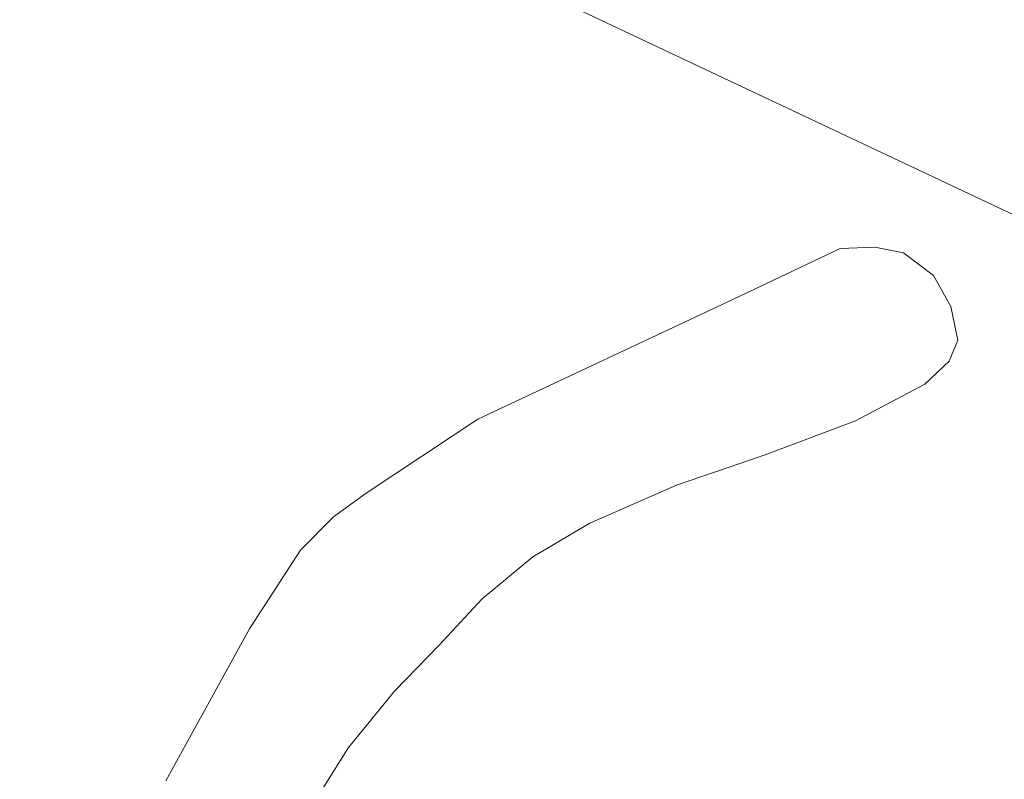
# Model space of a CAD drawing. Header units: metres. Extents: x 185049 to 189876, y 349292 to 352302.
# Tile 36 of 256: x 186629 to 186838, y 351175 to 351336. Entities that reach past the tile are written whole.
import ezdxf

# ---------------------------------------------------------------- set-up
doc = ezdxf.new("R2010")
doc.units = ezdxf.units.M
doc.layers.add('B-WE-GW-GROND_ZAND-GV', color=7, linetype='Continuous', lineweight=18)
doc.layers.add('B-WE-OG-WATER_POEL-GV', color=7, linetype='Continuous', lineweight=18)

msp = doc.modelspace()

# ---------------------------------------------------------------- linework, layer by layer
at = {"layer": 'B-WE-GW-GROND_ZAND-GV'}
msp.add_polyline3d([(186659.9898, 351175.1238, 20.932), (186677.7378, 351207.3582, 20.932), (186688.5503, 351224.0263, 20.932), (186695.4966, 351231.0821, 20.932), (186702.4142, 351236.1058, 20.932), (186726.132, 351251.8177, 20.932), (186780.2749, 351277.1942, 20.932), (186802.8951, 351287.9368, 20.932), (186810.2183, 351288.2374, 20.932), (186816.2875, 351287.0415, 20.932), (186822.7031, 351282.2661, 20.932), (186826.3395, 351275.6421, 20.932), (186827.8578, 351268.4999, 20.932), (186826.0215, 351264.1061, 20.932), (186820.8185, 351259.2005, 20.932), (186806.1242, 351251.444, 20.932), (186786.9878, 351244.2187, 20.932), (186768.2352, 351237.7747, 20.932), (186749.8576, 351229.7409, 20.932), (186737.7474, 351222.6273, 20.932), (186727.0485, 351213.7068, 20.932), (186717.8061, 351203.8049, 20.932), (186708.4587, 351194.1365, 20.932), (186698.6795, 351182.1628, 20.932), (186681.0099, 351153.9503, 20.932)], dxfattribs=at)
at = {"layer": 'B-WE-OG-WATER_POEL-GV'}
for points in [[(186900.965, 351266.175, 20.942), (186581.931, 351416.741, 20.947)], [(186581.931, 351416.741, 20.947), (186900.965, 351266.175, 20.942)], [(186681.0099, 351153.9503, 20.932), (186698.6795, 351182.1628, 20.932), (186708.4587, 351194.1365, 20.932), (186717.8061, 351203.8049, 20.932), (186727.0485, 351213.7068, 20.932), (186737.7474, 351222.6273, 20.932), (186749.8576, 351229.7409, 20.932), (186768.2352, 351237.7747, 20.932), (186786.9878, 351244.2187, 20.932), (186806.1242, 351251.444, 20.932), (186820.8185, 351259.2005, 20.932), (186826.0215, 351264.1061, 20.932), (186827.8578, 351268.4999, 20.932), (186826.3395, 351275.6421, 20.932), (186822.7031, 351282.2661, 20.932), (186816.2875, 351287.0415, 20.932), (186810.2183, 351288.2374, 20.932), (186802.8951, 351287.9368, 20.932), (186780.2749, 351277.1942, 20.932), (186726.132, 351251.8177, 20.932), (186702.4142, 351236.1058, 20.932), (186695.4966, 351231.0821, 20.932), (186688.5503, 351224.0263, 20.932), (186677.7378, 351207.3582, 20.932), (186659.9898, 351175.1238, 20.932)]]:
    msp.add_polyline3d(points, dxfattribs=at)

doc.saveas('drawing.dxf')
